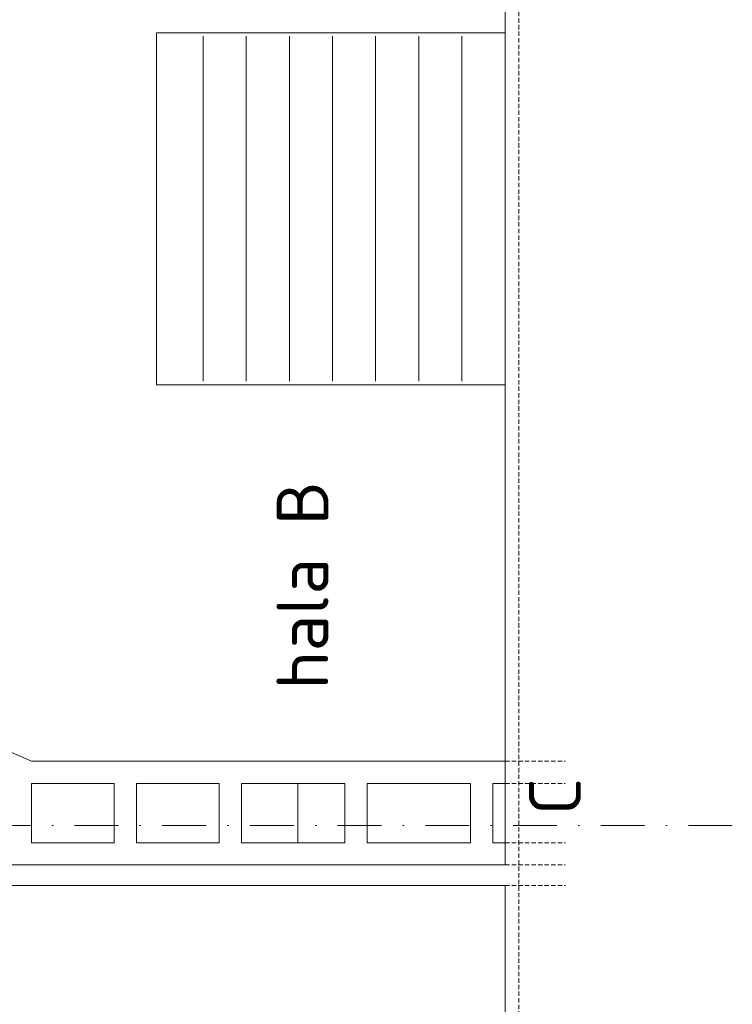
# Model space of a CAD drawing. Header units: millimetres. Extents: x -385852 to 693036, y -525006 to 444206.
# Tile 69 of 156: x 211935 to 222255, y 24710 to 38973. Entities that reach past the tile are written whole.
import ezdxf

# ---------------------------------------------------------------- set-up
doc = ezdxf.new("R2010")
doc.units = ezdxf.units.MM
for name, pattern in [('CENTERX2', [101.6, 63.5, -12.7, 12.7, -12.7]), ('DASHDOT', [25.4, 12.7, -6.35, 0, -6.35]), ('HIDDEN', [9.525, 6.35, -3.175])]:
    doc.linetypes.add(name, pattern=pattern)
for name, color, linetype, lineweight in [('A99_N_kce-pohl', 7, 'Continuous', 9), ('A99_N_leg-text', 7, 'Continuous', 9), ('A99_N_leg-text @ 200 VP14', 7, 'Continuous', 9), ('A99_N_leg-text @ 200 VP4', 7, 'Continuous', 9), ('A99_N_txt-popis-200', 240, 'Continuous', 5), ('A99_S_kce-pohl', 61, 'Continuous', 5), ('A99_S_kce-rez-sil', 7, 'Continuous', 15), ('A99_S_kce-rez-ten', 6, 'Continuous', 9), ('A99_S_osy', 1, 'CENTERX2', 5)]:
    doc.layers.add(name, color=color, linetype=linetype, lineweight=lineweight)
doc.styles.add('A99_kota', font='isocpeur.ttf', dxfattribs={"height": 2})
doc.styles.add('ad_popis 100', font='isocpeur.ttf', dxfattribs={"height": 200})

# ---------------------------------------------------------------- blocks, each defined once
blk = doc.blocks.new('*U2652')
at = {"layer": 'A99_N_leg-text @ 200 VP14', "linetype": 'Continuous', "lineweight": 0, "insert": (162730, -32600), "char_height": 400, "width": 19240, "attachment_point": 1, "rotation": 90, "style": 'A99_kota'}
blk.add_mtext('\\A1;\\pi-1200,l1200,t1200,22800;^IPOZNÁMKA:\\P^INAVRŽENÉ STAVEBNÍ ÚPRAVY BYLY PROVEDENY NA ZÁKLADĚ  INVESTOREM PŘEDANÝCH ELEKTRONICKÝCH PODKLADŮ.\\P ^IPŘED PROVÁDĚNÍM STAVEBNÍCH ÚPRAV JE NUTNÉ VEŠKERÉ PRVKY PŘESNĚ ZAMĚŘIT, ZDALI JSOU V SOULADU S PROJEKTOVOU DOKUMENTACÍ A PROVÉST VIZUÁLNÍ KONTROLU.', dxfattribs=at)
at = {"layer": 'A99_N_leg-text @ 200 VP4', "linetype": 'Continuous', "lineweight": 0, "insert": (162730, -32600), "char_height": 400, "width": 19240, "attachment_point": 1, "rotation": 90, "style": 'A99_kota'}
blk.add_mtext('\\A1;\\pi-1200,l1200,t1200,22800;^IPOZNÁMKA:\\P^INAVRŽENÉ STAVEBNÍ ÚPRAVY BYLY PROVEDENY NA ZÁKLADĚ  INVESTOREM PŘEDANÝCH ELEKTRONICKÝCH PODKLADŮ.\\P ^IPŘED PROVÁDĚNÍM STAVEBNÍCH ÚPRAV JE NUTNÉ VEŠKERÉ PRVKY PŘESNĚ ZAMĚŘIT, ZDALI JSOU V SOULADU S PROJEKTOVOU DOKUMENTACÍ A PROVÉST VIZUÁLNÍ KONTROLU.', dxfattribs=at)

msp = doc.modelspace()

# ---------------------------------------------------------------- linework, layer by layer
at = {"layer": 'A99_N_kce-pohl', "color": 1, "linetype": 'Continuous', "lineweight": 5}
msp.add_lwpolyline([(218965, 38785), (213915, 38785), (213915, 33685), (218965, 33685)], close=True, dxfattribs=at)
for points in [[(214590, 38735), (214590, 38735), (214590, 33735)], [(215215, 38735), (215215, 38735), (215215, 33735)], [(215840, 38735), (215840, 38735), (215840, 33735)], [(216465, 38735), (216465, 38735), (216465, 33735)], [(217090, 38735), (217090, 38735), (217090, 33735)], [(217715, 38735), (217715, 38735), (217715, 33735)], [(218340, 38735), (218340, 38735), (218340, 33735)]]:
    msp.add_lwpolyline(points, dxfattribs=at)
at = {"layer": 'A99_S_kce-pohl'}
for p, q in [((212105, 28230), (211765.3827, 28380)), ((212105, 28230), (218965, 28230)), ((212105, 27910), (213305, 27910)), ((212105, 27910), (212105, 27050)), ((213305, 27910), (213305, 27050)), ((213625, 27910), (213625, 27050)), ((213625, 27910), (214825, 27910)), ((214825, 27910), (214825, 27050)), ((215145, 27910), (215145, 27050)), ((215145, 27910), (216645, 27910)), ((215965, 27050), (215965, 27910)), ((216645, 27910), (216645, 27050)), ((216965, 27910), (216965, 27050)), ((216965, 27910), (218465, 27910)), ((218465, 27910), (218465, 27050)), ((218785, 27910), (218785, 27050)), ((218785, 27910), (218965, 27910)), ((212105, 27050), (213305, 27050)), ((213625, 27050), (214825, 27050)), ((215145, 27050), (216645, 27050)), ((216965, 27050), (218465, 27050)), ((218785, 27050), (218965, 27050))]:
    msp.add_line(p, q, dxfattribs=at)
at = {"layer": 'A99_S_kce-rez-sil', "color": 7, "linetype": 'Continuous', "lineweight": 15}
for p, q in [((218964.9985, 26730), (218965, 83650)), ((218965, -600), (218965, 26430))]:
    msp.add_line(p, q, dxfattribs=at)
at = {"layer": 'A99_S_kce-rez-sil', "color": 7, "linetype": 'Continuous', "lineweight": 13}
for p, q in [((205580, 26730), (218965, 26730)), ((205530, 26430), (218965, 26430))]:
    msp.add_line(p, q, dxfattribs=at)
at = {"layer": 'A99_S_kce-rez-sil', "color": 7, "linetype": 'HIDDEN', "lineweight": 5, "ltscale": 10}
for points in [[(218965, 28230), (219835, 28230)], [(218965, 27050), (219835, 27050)], [(218965, 26730), (219835, 26730)], [(218965, 26430), (219835, 26430)]]:
    msp.add_lwpolyline(points, dxfattribs=at)
at = {"layer": 'A99_S_kce-rez-ten', "linetype": 'HIDDEN', "lineweight": 5, "ltscale": 10}
msp.add_line((219165, -600), (219165, 83650), dxfattribs=at)
at = {"layer": 'A99_S_osy', "linetype": 'DASHDOT', "lineweight": 5, "ltscale": 50}
msp.add_lwpolyline([(222254.8182, 27300), (202234.8182, 27300)], dxfattribs=at)

# ---------------------------------------------------------------- texts
at = {"layer": 'A99_N_txt-popis-200', "color": 1, "lineweight": 0, "char_height": 750, "attachment_point": 1, "rotation": 90, "style": 'ad_popis 100', "bg_fill": 3, "box_fill_scale": 1, "bg_fill_color": 256, "bg_fill_transparency": 0}
for s, insert, width in [('hala B', (215655, 29270), 2901.887875), ('C', (219311.5025, 27450), 380.494212)]:
    msp.add_mtext(s, dxfattribs=dict(at, insert=insert, width=width))

# ---------------------------------------------------------------- next in the draw order: linework, layer by layer
at = {"layer": 'A99_S_kce-rez-sil', "color": 7, "linetype": 'HIDDEN', "lineweight": 5, "ltscale": 10}
msp.add_lwpolyline([(218965, 27910), (219835, 27910)], dxfattribs=at)

# ---------------------------------------------------------------- next in the draw order: block references
at = {"layer": 'A99_N_leg-text', "color": 1, "linetype": 'Continuous', "lineweight": 5}
msp.add_blockref('*U2652', (45700, -7800), dxfattribs=at)

doc.saveas('drawing.dxf')
